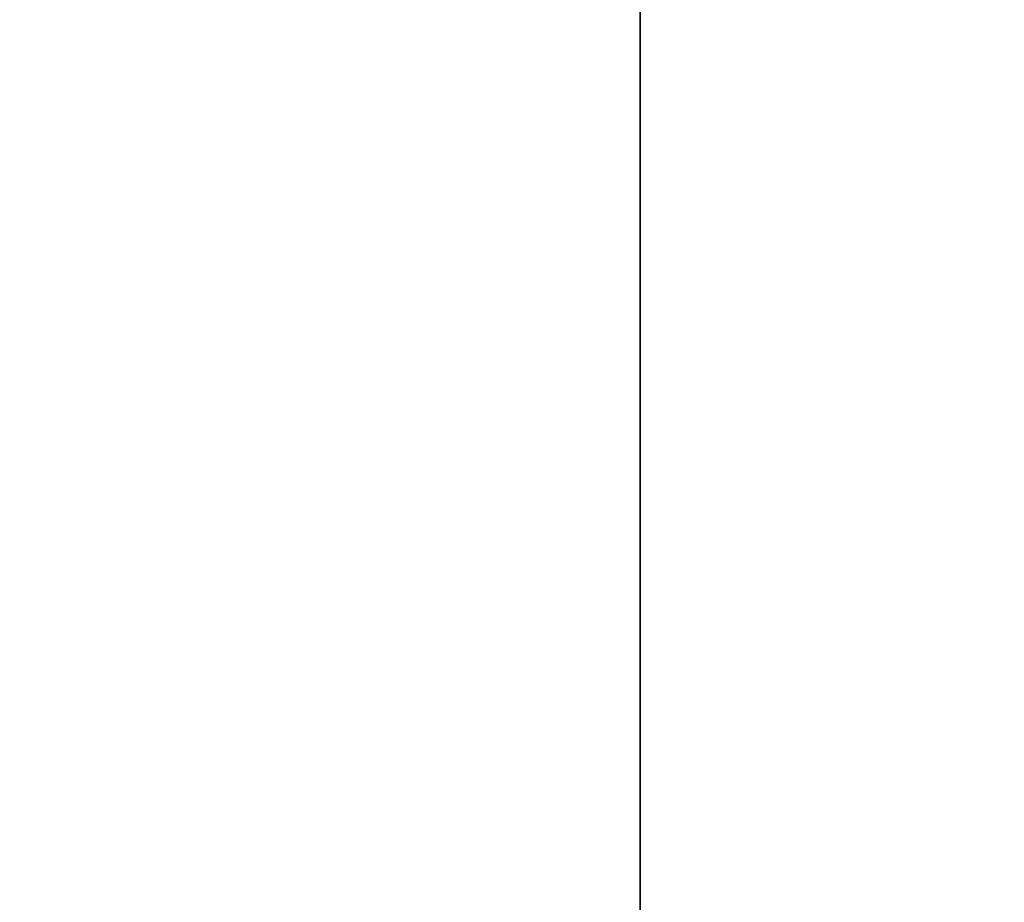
# Model space of a CAD drawing. Header units: millimetres. Extents: x 0 to 800, y -45 to 73.
# Tile 67 of 96: x 62.269 to 62.459, y 27.79 to 27.96. Entities that reach past the tile are written whole.
import ezdxf

# ---------------------------------------------------------------- set-up
doc = ezdxf.new("R2010")
doc.units = ezdxf.units.MM
doc.header["$LTSCALE"] = 65.185185
doc.layers.add('40', color=7, linetype='CONTINUOUS')
doc.layers.add('41', color=7, linetype='CONTINUOUS')

msp = doc.modelspace()

# ---------------------------------------------------------------- linework, layer by layer
at = {"layer": '40', "color": 44, "linetype": 'Continuous', "true_color": 0x8c7500}
for points in [[(62.59091, 54.7, -214.83739), (57.17115, -44.7, -206.07858), (57.17115, 54.7, -206.07858), (62.59091, 54.7, -214.83739)], [(62.59091, -44.7, -214.83739), (57.17115, -44.7, -206.07858), (62.59091, 54.7, -214.83739), (62.59091, -44.7, -214.83739)]]:
    msp.add_3dface(points, dxfattribs=at)
at = {"layer": '41', "color": 44, "linetype": 'Continuous', "true_color": 0x8c7500}
for points in [[(56.97722, 54.7, 205.75561), (62.38872, -44.7, 214.51952), (62.38872, 54.7, 214.51952), (56.97722, 54.7, 205.75561)], [(56.97722, -44.7, 205.75561), (62.38872, -44.7, 214.51952), (56.97722, 54.7, 205.75561), (56.97722, -44.7, 205.75561)], [(62.38872, 54.7, 214.51952), (68.02408, -44.7, 223.14118), (68.02408, 54.7, 223.14118), (62.38872, 54.7, 214.51952)], [(62.38872, -44.7, 214.51952), (68.02408, -44.7, 223.14118), (62.38872, 54.7, 214.51952), (62.38872, -44.7, 214.51952)]]:
    msp.add_3dface(points, dxfattribs=at)

doc.saveas('drawing.dxf')
